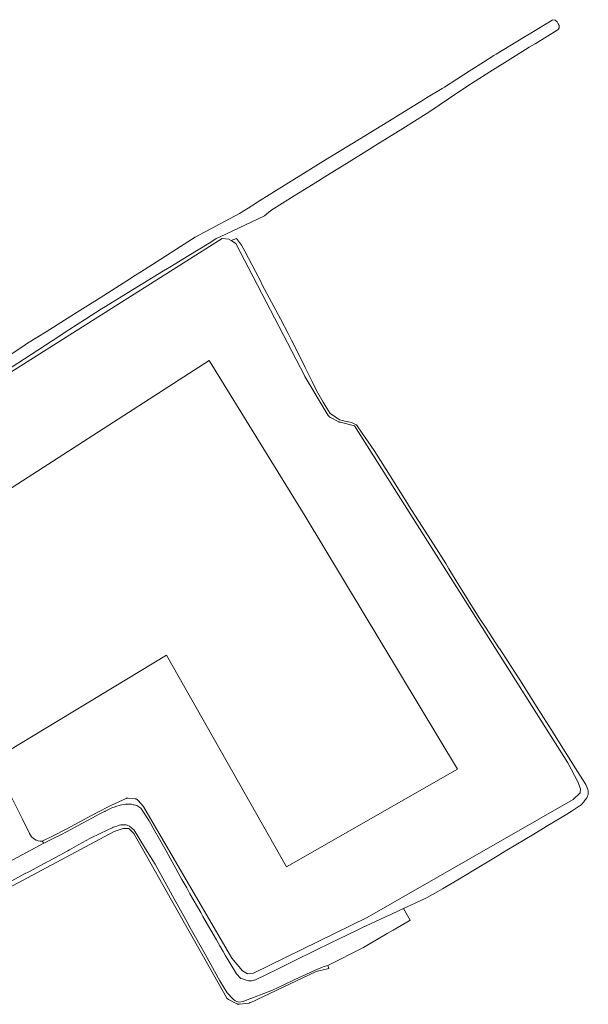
# Model space of a CAD drawing. Header units: metres. Extents: x 108651 to 109770, y 520801 to 521818.
# Tile 66 of 66: x 109475 to 109606, y 521590 to 521818. Entities that reach past the tile are written whole.
import ezdxf

# ---------------------------------------------------------------- set-up
doc = ezdxf.new("R2010")
doc.units = ezdxf.units.M
for name, color, linetype, lineweight in [('B-WE-GR-BOS_LOOF-GV', 253, 'Continuous', 13), ('B-WE-GR-GRAS-GV', 253, 'Continuous', 13), ('B-WE-OG-WATER-GV', 253, 'Continuous', 18), ('B-WE-OG-WATER_SLOOT-GV', 253, 'Continuous', 18)]:
    doc.layers.add(name, color=color, linetype=linetype, lineweight=lineweight)

msp = doc.modelspace()

# ---------------------------------------------------------------- linework, layer by layer
at = {"layer": 'B-WE-GR-BOS_LOOF-GV', "flags": 128}
for points in [[(109479.7, 521627.59), (109482.31, 521628.86), (109485.28, 521630.37), (109492.36, 521634.19), (109495.62, 521635.84), (109499.2, 521637.5), (109499.23, 521637.51), (109499.29, 521637.53), (109499.35, 521637.54), (109499.42, 521637.55), (109499.48, 521637.56), (109499.55, 521637.56), (109499.61, 521637.56), (109499.64, 521637.56), (109501.3, 521637.41), (109501.34, 521637.4), (109501.41, 521637.39), (109501.47, 521637.38), (109501.53, 521637.36), (109501.6, 521637.34), (109501.65, 521637.31), (109501.71, 521637.28), (109501.77, 521637.24), (109501.82, 521637.21), (109501.87, 521637.16), (109501.92, 521637.12), (109501.96, 521637.07), (109501.98, 521637.05), (109503.2, 521635.59), (109503.23, 521635.56), (109503.26, 521635.51), (109503.3, 521635.45), (109523.68, 521600.48), (109526.15, 521597.52), (109527.3, 521596.86), (109528.7, 521597.01), (109555.08, 521609.88), (109602.79, 521637.25), (109604.47, 521638.82), (109604.52, 521639.75), (109603.88, 521641.37), (109601.59, 521645.73), (109552.13, 521723.87), (109548.82, 521724.67), (109548.75, 521724.68), (109548.69, 521724.69), (109548.62, 521724.71), (109548.56, 521724.73), (109548.5, 521724.76), (109548.48, 521724.78), (109546.44, 521725.86), (109546.41, 521725.87), (109546.35, 521725.91), (109546.3, 521725.95), (109546.25, 521725.99), (109546.2, 521726.03), (109546.16, 521726.08), (109546.12, 521726.13), (109546.08, 521726.18), (109546.05, 521726.22), (109540.63, 521735.28), (109540.62, 521735.29), (109540.6, 521735.33), (109524.64, 521766.11), (109523.53, 521766.77), (109522.98, 521767.1), (109521.44, 521767.25), (109431, 521710.12)], [(109440.13, 521688.54), (109518.45, 521738.99), (109540.73, 521702.9), (109576.05, 521644.28), (109536.38, 521621.67), (109508.53, 521670.72), (109468.4, 521646.46), (109472.32, 521638.4), (109475.17, 521632.67), (109476.8, 521629.39)]]:
    msp.add_lwpolyline(points, dxfattribs=at)
at = {"layer": 'B-WE-GR-BOS_LOOF-GV'}
msp.add_lwpolyline([(109476.8, 521629.39, 0.302097), (109479.7, 521627.59)], format="xyb", dxfattribs=at)
at = {"layer": 'B-WE-GR-GRAS-GV', "flags": 128}
msp.add_lwpolyline([(109467.63, 521648.04), (109468.4, 521646.46), (109508.53, 521670.72), (109536.38, 521621.67), (109576.05, 521644.28), (109540.73, 521702.9), (109518.45, 521738.99), (109440.13, 521688.54)], dxfattribs=at)
at = {"layer": 'B-WE-OG-WATER-GV', "flags": 128}
msp.add_lwpolyline([(109471.22, 521736.5), (109477.2, 521740.39), (109482.02, 521743.53), (109485.95, 521746.09), (109489.74, 521748.53), (109493.52, 521750.98), (109494.4, 521751.51), (109500.69, 521755.36), (109507.85, 521759.75), (109509.69, 521760.87), (109513.32, 521763.07), (109518.8, 521766.4), (109520.09, 521767.24), (109521.01, 521767.64), (109531.3, 521772.49), (109532.74, 521773.76), (109538.16, 521777.11), (109539.17, 521777.74), (109543.58, 521780.47), (109545.51, 521781.67), (109550.32, 521784.66), (109555.02, 521787.59), (109557.06, 521788.85), (109563.33, 521792.78), (109568.74, 521796.17), (109569.6, 521796.71), (109573.9, 521799.61), (109578.2, 521802.51), (109580.13, 521803.74), (109583.5, 521805.87), (109588.81, 521809.23), (109592.65, 521811.58), (109593.98, 521812.39), (109599.15, 521815.54), (109599.26, 521815.6), (109599.36, 521815.66), (109599.57, 521816.1), (109599.55, 521816.63), (109599.55, 521816.64), (109599.35, 521817.04), (109599.15, 521817.45), (109598.65, 521817.87), (109598.15, 521817.96), (109597.92, 521817.82), (109592.63, 521814.63), (109591.28, 521813.81), (109584.95, 521809.99), (109584.44, 521809.68), (109584.41, 521809.66), (109582.04, 521808.15), (109578.69, 521806.01), (109572.98, 521802.35), (109572.42, 521802.01), (109568.86, 521799.82), (109568.12, 521799.36), (109567.12, 521798.75), (109561.7, 521795.42), (109561.26, 521795.15), (109553.33, 521790.31), (109548.62, 521787.44), (109545.4, 521785.48), (109537.44, 521780.54), (109536.43, 521779.91), (109529.47, 521775.59), (109529.38, 521775.53), (109527.46, 521774.32), (109525.45, 521773.04), (109515.19, 521767.57), (109511.82, 521765.42), (109510.74, 521764.73), (109508.29, 521763.17), (109503.37, 521760.02), (109501.4, 521758.76), (109499.36, 521757.46), (109493.16, 521753.54), (109488.45, 521750.56), (109484.92, 521748.32), (109480.64, 521745.65), (109476.37, 521742.98), (109475.77, 521742.58), (109469.81, 521738.67)], dxfattribs=at)
at = {"layer": 'B-WE-OG-WATER_SLOOT-GV', "flags": 128}
msp.add_lwpolyline([(109523.53, 521766.77), (109524.64, 521766.11), (109540.6, 521735.33), (109540.62, 521735.29), (109540.63, 521735.28), (109546.05, 521726.22), (109546.08, 521726.18), (109546.12, 521726.13), (109546.16, 521726.08), (109546.2, 521726.03), (109546.25, 521725.99), (109546.3, 521725.95), (109546.35, 521725.91), (109546.41, 521725.87), (109546.44, 521725.86), (109548.48, 521724.78), (109548.5, 521724.76), (109548.56, 521724.73), (109548.62, 521724.71), (109548.69, 521724.69), (109548.75, 521724.68), (109548.82, 521724.67), (109552.13, 521723.87), (109601.59, 521645.73), (109603.88, 521641.37), (109604.52, 521639.75), (109604.47, 521638.82), (109602.79, 521637.25), (109555.08, 521609.88), (109528.7, 521597.01), (109527.3, 521596.86), (109526.15, 521597.52), (109523.68, 521600.48), (109503.3, 521635.45), (109503.26, 521635.51), (109503.23, 521635.56), (109503.2, 521635.59), (109501.98, 521637.05), (109501.96, 521637.07), (109501.92, 521637.12), (109501.87, 521637.16), (109501.82, 521637.21), (109501.77, 521637.24), (109501.71, 521637.28), (109501.65, 521637.31), (109501.6, 521637.34), (109501.53, 521637.36), (109501.47, 521637.38), (109501.41, 521637.39), (109501.34, 521637.4), (109501.3, 521637.41), (109499.64, 521637.56), (109499.61, 521637.56), (109499.55, 521637.56), (109499.48, 521637.56), (109499.42, 521637.55), (109499.35, 521637.54), (109499.29, 521637.53), (109499.23, 521637.51), (109499.2, 521637.5), (109495.62, 521635.84), (109492.36, 521634.19), (109485.28, 521630.37), (109482.31, 521628.86), (109479.7, 521627.59), (109480.12, 521627.13), (109482.57, 521628.33), (109484.07, 521629.08), (109485.56, 521629.84), (109486.34, 521630.26), (109489.1, 521631.75), (109491.43, 521633.01), (109492.64, 521633.66), (109494.21, 521634.46), (109494.25, 521634.47), (109494.34, 521634.52), (109495.12, 521634.92), (109495.85, 521635.29), (109496.62, 521635.54), (109496.84, 521635.61), (109497.83, 521635.93), (109499.06, 521636.17), (109499.74, 521636.15), (109500.42, 521636.14), (109500.85, 521636.03), (109500.85, 521636.03), (109501.03, 521635.98), (109501.64, 521635.83), (109502.11, 521635.52), (109502.58, 521635.21), (109504.57, 521632.34), (109505.8, 521630.1), (109506.92, 521628.09), (109508.44, 521625.34), (109512.13, 521618.67), (109512.32, 521618.34), (109513.23, 521616.75), (109513.99, 521615.42), (109516.5, 521611.04), (109517, 521610.16), (109520.12, 521604.72), (109520.92, 521603.33), (109521.68, 521601.99), (109522.16, 521601.21), (109523.25, 521599.41), (109524.82, 521596.83), (109525.76, 521595.77), (109526.16, 521595.65), (109526.41, 521595.58), (109526.57, 521595.53), (109527.05, 521595.39), (109527.54, 521595.24), (109528.4, 521595.26), (109528.78, 521595.34), (109528.92, 521595.37), (109529.16, 521595.43), (109531.92, 521596.79), (109534.11, 521597.87), (109536.57, 521599.08), (109539.05, 521600.31), (109541.91, 521601.7), (109542.22, 521601.85), (109543.05, 521602.25), (109546.84, 521604.09), (109548.43, 521604.87), (109552.78, 521606.98), (109554.01, 521607.55), (109557.88, 521609.36), (109559.64, 521610.18), (109560.26, 521610.47), (109562.98, 521611.73), (109563.22, 521611.84), (109563.46, 521611.96), (109566.22, 521613.23), (109568.98, 521614.5), (109571.43, 521615.91), (109572.54, 521616.55), (109576.1, 521618.61), (109581.76, 521622.05), (109584.42, 521623.67), (109587.42, 521625.49), (109593.68, 521629.25), (109596.54, 521630.96), (109599.95, 521633), (109602.33, 521634.49), (109603.54, 521635.26), (109604.7, 521635.99), (109605.36, 521636.8), (109605.39, 521636.84), (109606.01, 521637.6), (109606.18, 521638.03), (109606.23, 521638.17), (109606.34, 521638.47), (109606.33, 521638.84), (109606.33, 521639.22), (109606.21, 521639.58), (109606.08, 521639.93), (109605.84, 521640.46), (109605.73, 521640.7), (109605.59, 521640.99), (109603.32, 521644.58), (109601.92, 521646.79), (109600.42, 521649.16), (109598.24, 521652.6), (109594.36, 521658.79), (109591.4, 521663.51), (109590.47, 521664.98), (109588.48, 521668.04), (109585.8, 521672.13), (109585.77, 521672.18), (109582.48, 521677.22), (109581.07, 521679.38), (109576.36, 521686.95), (109574.01, 521690.74), (109573.28, 521691.91), (109571.66, 521694.51), (109567.85, 521700.48), (109565.29, 521704.49), (109564.04, 521706.45), (109560.37, 521712.29), (109557.22, 521717.3), (109556.7, 521718.13), (109554.64, 521721.11), (109552.92, 521723.59), (109552.58, 521724.08), (109552.41, 521724.16), (109552.02, 521724.33), (109551.46, 521724.58), (109550.72, 521724.75), (109550.62, 521724.77), (109549.78, 521724.96), (109549.64, 521724.99), (109549.27, 521725.08), (109548.75, 521725.2), (109547.72, 521725.88), (109547.62, 521725.94), (109546.85, 521726.45), (109546.49, 521726.69), (109545.37, 521728.59), (109544.9, 521729.36), (109543.32, 521732.04), (109542.3, 521734.09), (109540.71, 521737.33), (109540.68, 521737.38), (109540.43, 521737.88), (109537.55, 521743.71), (109536.75, 521745.22), (109534.97, 521748.61), (109532.38, 521753.5), (109530.77, 521756.55), (109530.32, 521757.41), (109529.18, 521759.59), (109526.7, 521764.3), (109525.97, 521765.68), (109524.78, 521767.28)], close=True, dxfattribs=at)
for points in [[(109472.72, 521618.43), (109475.51, 521619.91), (109476.8, 521620.59), (109480.87, 521622.77), (109481.24, 521622.97), (109482.82, 521623.81), (109485.68, 521625.35), (109486.05, 521625.56), (109488.22, 521626.78), (109490.76, 521628.21), (109490.8, 521628.22), (109493.35, 521629.45), (109495.93, 521630.7), (109496.22, 521630.81), (109496.51, 521630.92), (109497.05, 521631.1), (109497.59, 521631.28), (109498, 521631.34), (109498.4, 521631.41), (109498.82, 521631.38), (109499.24, 521631.34), (109499.43, 521631.28), (109499.63, 521631.21), (109500.01, 521631.08), (109501.07, 521630.13), (109503.48, 521626.19), (109505.21, 521623.36), (109505.89, 521622.24), (109509.98, 521614.89), (109513.64, 521608.3), (109513.77, 521608.07), (109514.07, 521607.53), (109517.51, 521601.37), (109519.71, 521597.43), (109520.95, 521595.22), (109522.59, 521592.45), (109523.98, 521590.94), (109524.48, 521590.57), (109524.88, 521590.44), (109525.29, 521590.3), (109526.35, 521590.45), (109528.05, 521591.11), (109528.11, 521591.14), (109529.72, 521591.76), (109530.11, 521591.91), (109533.1, 521593.07), (109535.76, 521594.3), (109538.34, 521595.5), (109543.58, 521597.93), (109544.03, 521598.11), (109544.48, 521598.29), (109544.9, 521598.46), (109545.31, 521598.62), (109545.64, 521598.71), (109545.98, 521598.8), (109554.26, 521602.98), (109555.74, 521603.84), (109557.23, 521604.7), (109559.74, 521606.16), (109561.13, 521606.97), (109564.81, 521609.12), (109565.04, 521609.25), (109563.46, 521611.96), (109563.22, 521611.84), (109562.98, 521611.73), (109560.26, 521610.47), (109559.64, 521610.18), (109557.88, 521609.36), (109554.01, 521607.55), (109552.78, 521606.98), (109548.43, 521604.87), (109546.84, 521604.09), (109543.05, 521602.25), (109542.22, 521601.85), (109541.91, 521601.7), (109539.05, 521600.31), (109536.57, 521599.08), (109534.11, 521597.87), (109531.92, 521596.79), (109529.16, 521595.43), (109528.92, 521595.37), (109528.78, 521595.34), (109528.4, 521595.26), (109527.54, 521595.24), (109527.05, 521595.39), (109526.57, 521595.53), (109526.41, 521595.58), (109526.16, 521595.65), (109525.76, 521595.77), (109524.82, 521596.83), (109523.25, 521599.41), (109522.16, 521601.21), (109521.68, 521601.99), (109520.92, 521603.33), (109520.12, 521604.72), (109517, 521610.16), (109516.5, 521611.04), (109513.99, 521615.42), (109513.23, 521616.75), (109512.32, 521618.34), (109512.13, 521618.67), (109508.44, 521625.34), (109506.92, 521628.09), (109505.8, 521630.1), (109504.57, 521632.34), (109502.58, 521635.21), (109502.11, 521635.52), (109501.64, 521635.83), (109501.03, 521635.98), (109500.85, 521636.03), (109500.85, 521636.03), (109500.42, 521636.14), (109499.74, 521636.15), (109499.06, 521636.17), (109497.83, 521635.93), (109496.84, 521635.61), (109496.62, 521635.54), (109495.85, 521635.29), (109495.12, 521634.92), (109494.34, 521634.52), (109494.25, 521634.47), (109494.21, 521634.46), (109492.64, 521633.66), (109491.43, 521633.01), (109489.1, 521631.75), (109486.34, 521630.26), (109485.56, 521629.84), (109484.07, 521629.08), (109482.57, 521628.33), (109480.12, 521627.13), (109470.95, 521622.18)], [(109459.46, 521610.13), (109496.44, 521629.86), (109498.53, 521630.49), (109499.84, 521630.52), (109501.01, 521629.37), (109522.48, 521591.33), (109522.48, 521591.32), (109522.52, 521591.27), (109522.55, 521591.21), (109522.6, 521591.16), (109522.64, 521591.11), (109522.69, 521591.07), (109522.74, 521591.03), (109522.79, 521590.99), (109522.85, 521590.96), (109522.89, 521590.93), (109524.87, 521589.9), (109524.89, 521589.89), (109524.95, 521589.86), (109525.01, 521589.84), (109525.08, 521589.82), (109525.14, 521589.8), (109525.21, 521589.79), (109525.27, 521589.79), (109525.34, 521589.78), (109525.4, 521589.79), (109525.46, 521589.79), (109527.64, 521590.06), (109527.64, 521590.06), (109527.71, 521590.07), (109527.77, 521590.09), (109527.83, 521590.11), (109527.9, 521590.13), (109527.94, 521590.15), (109543.23, 521597.4), (109546.19, 521598.06), (109545.98, 521598.8), (109545.64, 521598.71), (109545.31, 521598.62), (109544.9, 521598.46), (109544.48, 521598.29), (109544.03, 521598.11), (109543.58, 521597.93), (109538.34, 521595.5), (109535.76, 521594.3), (109533.1, 521593.07), (109530.11, 521591.91), (109529.72, 521591.76), (109528.11, 521591.14), (109528.05, 521591.11), (109526.35, 521590.45), (109525.29, 521590.3), (109524.88, 521590.44), (109524.48, 521590.57), (109523.98, 521590.94), (109522.59, 521592.45), (109520.95, 521595.22), (109519.71, 521597.43), (109517.51, 521601.37), (109514.07, 521607.53), (109513.77, 521608.07), (109513.64, 521608.3), (109509.98, 521614.89), (109505.89, 521622.24), (109505.21, 521623.36), (109503.48, 521626.19), (109501.07, 521630.13), (109500.01, 521631.08), (109499.63, 521631.21), (109499.43, 521631.28), (109499.24, 521631.34), (109498.82, 521631.38), (109498.4, 521631.41), (109498, 521631.34), (109497.59, 521631.28), (109497.05, 521631.1), (109496.51, 521630.92), (109496.22, 521630.81), (109495.93, 521630.7), (109493.35, 521629.45), (109490.8, 521628.22), (109490.76, 521628.21), (109488.22, 521626.78), (109486.05, 521625.56), (109485.68, 521625.35), (109482.82, 521623.81), (109481.24, 521622.97), (109480.87, 521622.77), (109476.8, 521620.59), (109475.51, 521619.91), (109472.72, 521618.43)]]:
    msp.add_lwpolyline(points, dxfattribs=at)

doc.saveas('drawing.dxf')
